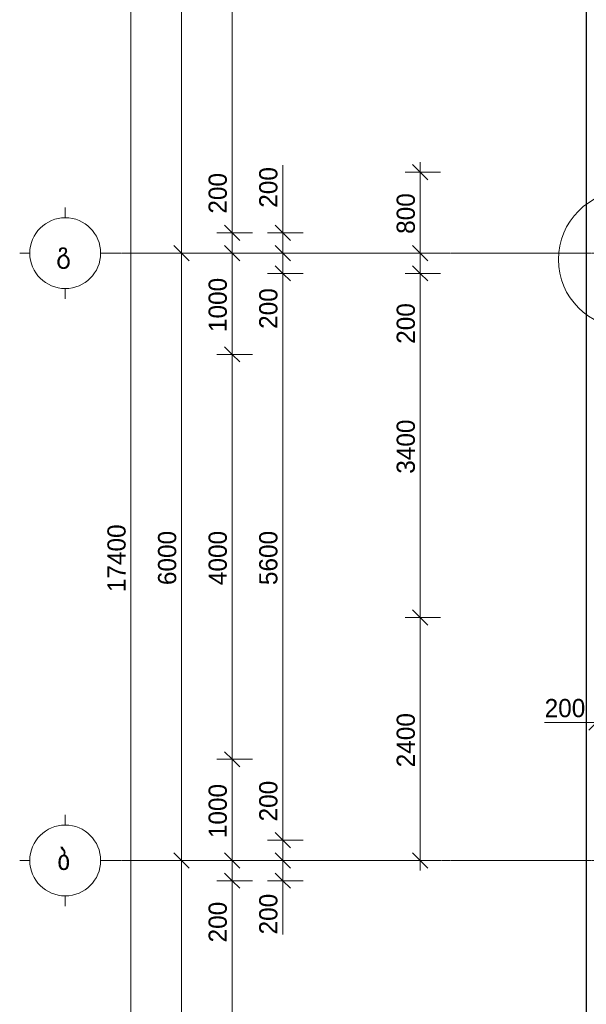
# Model space of a CAD drawing. Header units: millimetres. Extents: x -5900 to 46500, y -6400 to 30095.
# Tile 3 of 12: x -5900 to -300, y 4279 to 14007. Entities that reach past the tile are written whole.
import ezdxf

# ---------------------------------------------------------------- set-up
doc = ezdxf.new("R2010")
doc.units = ezdxf.units.MM
doc.linetypes.add('StructuralPlan-G00_R$0$Grid Line', pattern=[22.225, 12.7, -3.175, 3.175, -3.175])
for name, color, linetype, lineweight in [('S - TEXT', 7, 'Continuous', 9), ('StructuralPlan-G00_R$0$A-010-D_DIM', 7, 'Continuous', 5), ('StructuralPlan-G00_R$0$A-010-D_DIM-100', 7, 'Continuous', 5), ('StructuralPlan-G00_R$0$S-160-M_FOUND', 7, 'Continuous', 30), ('StructuralPlan-G00_R$0$Z-030-M_GRID', 7, 'Continuous', 5), ('StructuralPlan-G00_R$0$Z-033_T_GRIDREF', 7, 'Continuous', 5)]:
    doc.layers.add(name, color=color, linetype=linetype, lineweight=lineweight)
doc.styles.add('StructuralPlan-G00_R$0$Cubicon', font='Cubicon.ttf', dxfattribs={"height": 200})
doc.styles.add('StructuralPlan-G00_R$0$Cubicon_3', font='Cubicon.ttf', dxfattribs={"height": 180})
doc.dimstyles.new('StructuralPlan-G00_R$0$CUB_DIM_1_8', dxfattribs={"dimscale": 304.8, "dimtxt": 181.601257, "dimasz": 0.492126, "dimexe": 0.492126, "dimexo": 0.0625, "dimgap": 0, "dimtad": 1, "dimdec": 0, "dimzin": 0, "dimdsep": 46, "dimtxsty": 'StructuralPlan-G00_R$0$Cubicon_3', "dimblk1": 'StructuralPlan-G00_R$0$_Oblique', "dimblk2": 'StructuralPlan-G00_R$0$_Oblique', "dimsah": 1, "dimcen": 0.09, "dimdle": 0.328084, "dimazin": 0, "dimtfac": 1, "dimtdec": 4, "dimtix": 1, "dimtmove": 0, "dimatfit": 3, "dimfxl": 0.656168, "dimfxlon": 1, "dimtvp": 1, "dimtolj": 1, "dimtzin": 0, "dimarcsym": 2})
doc.dimstyles.new('StructuralPlan-G00_R$0$CUB_DIM_1_8_1', dxfattribs={"dimscale": 304.8, "dimtxt": 181.601257, "dimasz": 0.492126, "dimexe": 0.492126, "dimexo": 0.0625, "dimgap": 0, "dimtad": 1, "dimdec": 0, "dimzin": 0, "dimdsep": 46, "dimtxsty": 'StructuralPlan-G00_R$0$Cubicon_3', "dimblk1": 'StructuralPlan-G00_R$0$_Oblique', "dimblk2": 'StructuralPlan-G00_R$0$_Oblique', "dimsah": 1, "dimcen": 0.09, "dimdle": 0.328084, "dimazin": 0, "dimtfac": 1, "dimtdec": 4, "dimtix": 1, "dimtmove": 1, "dimatfit": 3, "dimfxl": 0.656168, "dimfxlon": 1, "dimtvp": 1, "dimtolj": 1, "dimtzin": 0, "dimarcsym": 2})

# ---------------------------------------------------------------- blocks, each defined once
blk = doc.blocks.new('StructuralPlan-G00_R$0$Grid - 00_CUB_ღერძის თავი-752507-B01_RCW')
at = {"layer": 'StructuralPlan-G00_R$0$Z-033_T_GRIDREF'}
for p, q in [((0, 3.5), (0, 4.5)), ((-3.5, 0), (-4.5, 0)), ((3.5, 0), (4.5, 0)), ((0, -3.5), (0, -4.5))]:
    blk.add_line(p, q, dxfattribs=at)
blk.add_circle((0, 0), 3.5, dxfattribs=at)
blk = doc.blocks.new('StructuralPlan-G00_R$0$DIMBLOCK55-B01_RCW')
at = {"layer": 'StructuralPlan-G00_R$0$A-010-D_DIM-100', "transparency": 16777216}
for p, q in [((-4800, 17400), (-4875, 17475)), ((-4800, -100), (-4800, 17500)), ((-4800, 17400), (-5000, 17400)), ((-4800, 17400), (-4725, 17325)), ((-4800, 17400), (-4650, 17400)), ((-4800, 0), (-4875, 75)), ((-4800, 0), (-5000, 0)), ((-4800, 0), (-4725, -75)), ((-4800, 0), (-4650, 0))]:
    blk.add_line(p, q, dxfattribs=at)
at = {"layer": 'StructuralPlan-G00_R$0$A-010-D_DIM-100', "color": 0, "transparency": 16777216, "insert": (-5033.1, 8350.8), "char_height": 180, "width": 838.16, "attachment_point": 1, "rotation": 90, "line_spacing_factor": 0.931288, "style": 'StructuralPlan-G00_R$0$Cubicon_3'}
blk.add_mtext('17400', dxfattribs=at)
blk = doc.blocks.new('StructuralPlan-G00_R$0$_Oblique')
at = {"color": 0, "linetype": 'ByBlock', "lineweight": -2}
blk.add_line((-0.5, -0.5), (0.5, 0.5), dxfattribs=at)
blk = doc.blocks.new('StructuralPlan-G00_R$0$DIMBLOCK56-B01_RCW')
at = {"layer": 'StructuralPlan-G00_R$0$A-010-D_DIM-100', "transparency": 16777216}
for p, q in [((-4300, 5700), (-4375, 5775)), ((-4300, 5700), (-4500, 5700)), ((-4300, -100), (-4300, 5700)), ((-4300, 5700), (-4225, 5625)), ((-4300, 5700), (-4150, 5700)), ((-4300, 0), (-4375, 75)), ((-4300, 0), (-4500, 0)), ((-4300, 0), (-4225, -75)), ((-4300, 0), (-4150, 0))]:
    blk.add_line(p, q, dxfattribs=at)
at = {"layer": 'StructuralPlan-G00_R$0$A-010-D_DIM-100', "color": 0, "transparency": 16777216, "insert": (-4533.1, 2570.6), "char_height": 180, "width": 670.528, "attachment_point": 1, "rotation": 90, "line_spacing_factor": 0.931288, "style": 'StructuralPlan-G00_R$0$Cubicon_3'}
blk.add_mtext('5700', dxfattribs=at)
blk = doc.blocks.new('StructuralPlan-G00_R$0$DIMBLOCK57-B01_RCW')
at = {"layer": 'StructuralPlan-G00_R$0$A-010-D_DIM-100', "transparency": 16777216}
for p, q in [((-4300, 11700), (-4375, 11775)), ((-4300, 11700), (-4500, 11700)), ((-4300, 5700), (-4300, 11700)), ((-4300, 11700), (-4225, 11625)), ((-4300, 11700), (-4150, 11700)), ((-4300, 5700), (-4375, 5775)), ((-4300, 5700), (-4500, 5700)), ((-4300, 5700), (-4225, 5625)), ((-4300, 5700), (-4150, 5700))]:
    blk.add_line(p, q, dxfattribs=at)
at = {"layer": 'StructuralPlan-G00_R$0$A-010-D_DIM-100', "color": 0, "transparency": 16777216, "insert": (-4533.1, 8420.6), "char_height": 180, "width": 670.528, "attachment_point": 1, "rotation": 90, "line_spacing_factor": 0.931288, "style": 'StructuralPlan-G00_R$0$Cubicon_3'}
blk.add_mtext('6000', dxfattribs=at)
blk = doc.blocks.new('StructuralPlan-G00_R$0$DIMBLOCK58-B01_RCW')
at = {"layer": 'StructuralPlan-G00_R$0$A-010-D_DIM-100', "transparency": 16777216}
for p, q in [((-4300, 17400), (-4375, 17475)), ((-4300, 11700), (-4300, 17500)), ((-4300, 17400), (-4500, 17400)), ((-4300, 17400), (-4225, 17325)), ((-4300, 17400), (-4150, 17400)), ((-4300, 11700), (-4375, 11775)), ((-4300, 11700), (-4500, 11700)), ((-4300, 11700), (-4225, 11625)), ((-4300, 11700), (-4150, 11700))]:
    blk.add_line(p, q, dxfattribs=at)
at = {"layer": 'StructuralPlan-G00_R$0$A-010-D_DIM-100', "color": 0, "transparency": 16777216, "insert": (-4533.1, 14270.6), "char_height": 180, "width": 670.528, "attachment_point": 1, "rotation": 90, "line_spacing_factor": 0.931288, "style": 'StructuralPlan-G00_R$0$Cubicon_3'}
blk.add_mtext('5700', dxfattribs=at)
blk = doc.blocks.new('StructuralPlan-G00_R$0$DIMBLOCK61-B01_RCW')
at = {"layer": 'StructuralPlan-G00_R$0$A-010-D_DIM-100', "transparency": 16777216}
for p, q in [((-3800, 5500), (-3875, 5575)), ((-3800, 5500), (-3950, 5500)), ((-3800, 300), (-3800, 5500)), ((-3800, 5500), (-3725, 5425)), ((-3800, 5500), (-3600, 5500)), ((-3800, 300), (-3950, 300)), ((-3800, 300), (-3875, 375)), ((-3800, 300), (-3725, 225)), ((-3800, 300), (-3600, 300))]:
    blk.add_line(p, q, dxfattribs=at)
at = {"layer": 'StructuralPlan-G00_R$0$A-010-D_DIM-100', "color": 0, "transparency": 16777216, "insert": (-4033.1, 2620.6), "char_height": 180, "width": 670.528, "attachment_point": 1, "rotation": 90, "line_spacing_factor": 0.931288, "style": 'StructuralPlan-G00_R$0$Cubicon_3'}
blk.add_mtext('5200', dxfattribs=at)
blk = doc.blocks.new('StructuralPlan-G00_R$0$DIMBLOCK62-B01_RCW')
at = {"layer": 'StructuralPlan-G00_R$0$A-010-D_DIM-100', "transparency": 16777216}
for p, q in [((-3800, 5700), (-3875, 5775)), ((-3800, 5700), (-4000, 5700)), ((-3800, 5500), (-3800, 5700)), ((-3800, 5700), (-3725, 5625)), ((-3800, 5700), (-3650, 5700)), ((-3800, 5500), (-3875, 5575)), ((-3800, 5409.5), (-3800, 5600)), ((-3800, 5500), (-3950, 5500)), ((-3800, 5500), (-3725, 5425)), ((-3800, 5500), (-3600, 5500)), ((-3800, 4890.5), (-3800, 5409.5))]:
    blk.add_line(p, q, dxfattribs=at)
at = {"layer": 'StructuralPlan-G00_R$0$A-010-D_DIM-100', "color": 0, "transparency": 16777216, "insert": (-4033.1, 4890.5), "char_height": 180, "width": 502.896, "attachment_point": 1, "rotation": 90, "line_spacing_factor": 0.931288, "style": 'StructuralPlan-G00_R$0$Cubicon_3'}
blk.add_mtext('200', dxfattribs=at)
blk = doc.blocks.new('StructuralPlan-G00_R$0$DIMBLOCK63-B01_RCW')
at = {"layer": 'StructuralPlan-G00_R$0$A-010-D_DIM-100', "transparency": 16777216}
for p, q in [((-3800, 6700), (-3875, 6775)), ((-3800, 6700), (-3950, 6700)), ((-3800, 5700), (-3800, 6700)), ((-3800, 6700), (-3725, 6625)), ((-3800, 6700), (-3600, 6700)), ((-3800, 5700), (-3875, 5775)), ((-3800, 5700), (-4000, 5700)), ((-3800, 5700), (-3725, 5625)), ((-3800, 5700), (-3650, 5700))]:
    blk.add_line(p, q, dxfattribs=at)
at = {"layer": 'StructuralPlan-G00_R$0$A-010-D_DIM-100', "color": 0, "transparency": 16777216, "insert": (-4033.1, 5920.6), "char_height": 180, "width": 670.528, "attachment_point": 1, "rotation": 90, "line_spacing_factor": 0.931288, "style": 'StructuralPlan-G00_R$0$Cubicon_3'}
blk.add_mtext('1000', dxfattribs=at)
blk = doc.blocks.new('StructuralPlan-G00_R$0$DIMBLOCK64-B01_RCW')
at = {"layer": 'StructuralPlan-G00_R$0$A-010-D_DIM-100', "transparency": 16777216}
for p, q in [((-3800, 10700), (-3875, 10775)), ((-3800, 10700), (-3950, 10700)), ((-3800, 6700), (-3800, 10700)), ((-3800, 10700), (-3725, 10625)), ((-3800, 10700), (-3600, 10700)), ((-3800, 6700), (-3875, 6775)), ((-3800, 6700), (-3950, 6700)), ((-3800, 6700), (-3725, 6625)), ((-3800, 6700), (-3600, 6700))]:
    blk.add_line(p, q, dxfattribs=at)
at = {"layer": 'StructuralPlan-G00_R$0$A-010-D_DIM-100', "color": 0, "transparency": 16777216, "insert": (-4033.1, 8420.6), "char_height": 180, "width": 670.528, "attachment_point": 1, "rotation": 90, "line_spacing_factor": 0.931288, "style": 'StructuralPlan-G00_R$0$Cubicon_3'}
blk.add_mtext('4000', dxfattribs=at)
blk = doc.blocks.new('StructuralPlan-G00_R$0$DIMBLOCK65-B01_RCW')
at = {"layer": 'StructuralPlan-G00_R$0$A-010-D_DIM-100', "transparency": 16777216}
for p, q in [((-3800, 11700), (-3875, 11775)), ((-3800, 11700), (-4000, 11700)), ((-3800, 10700), (-3800, 11700)), ((-3800, 11700), (-3725, 11625)), ((-3800, 11700), (-3650, 11700)), ((-3800, 10700), (-3875, 10775)), ((-3800, 10700), (-3950, 10700)), ((-3800, 10700), (-3725, 10625)), ((-3800, 10700), (-3600, 10700))]:
    blk.add_line(p, q, dxfattribs=at)
at = {"layer": 'StructuralPlan-G00_R$0$A-010-D_DIM-100', "color": 0, "transparency": 16777216, "insert": (-4033.1, 10920.6), "char_height": 180, "width": 670.528, "attachment_point": 1, "rotation": 90, "line_spacing_factor": 0.931288, "style": 'StructuralPlan-G00_R$0$Cubicon_3'}
blk.add_mtext('1000', dxfattribs=at)
blk = doc.blocks.new('StructuralPlan-G00_R$0$DIMBLOCK66-B01_RCW')
at = {"layer": 'StructuralPlan-G00_R$0$A-010-D_DIM-100', "transparency": 16777216}
for p, q in [((-3800, 12509.5), (-3800, 11990.5)), ((-3800, 11900), (-3875, 11975)), ((-3800, 11990.5), (-3800, 11800)), ((-3800, 11900), (-3950, 11900)), ((-3800, 11700), (-3800, 11900)), ((-3800, 11900), (-3725, 11825)), ((-3800, 11900), (-3600, 11900)), ((-3800, 11700), (-3875, 11775)), ((-3800, 11700), (-4000, 11700)), ((-3800, 11700), (-3725, 11625)), ((-3800, 11700), (-3650, 11700))]:
    blk.add_line(p, q, dxfattribs=at)
at = {"layer": 'StructuralPlan-G00_R$0$A-010-D_DIM-100', "color": 0, "transparency": 16777216, "insert": (-4033.1, 12090.5), "char_height": 180, "width": 502.896, "attachment_point": 1, "rotation": 90, "line_spacing_factor": 0.931288, "style": 'StructuralPlan-G00_R$0$Cubicon_3'}
blk.add_mtext('200', dxfattribs=at)
blk = doc.blocks.new('StructuralPlan-G00_R$0$DIMBLOCK67-B01_RCW')
at = {"layer": 'StructuralPlan-G00_R$0$A-010-D_DIM-100', "transparency": 16777216}
for p, q in [((-3800, 17100), (-3875, 17175)), ((-3800, 17100), (-3950, 17100)), ((-3800, 11900), (-3800, 17100)), ((-3800, 17100), (-3725, 17025)), ((-3800, 17100), (-3600, 17100)), ((-3800, 11900), (-3875, 11975)), ((-3800, 11900), (-3950, 11900)), ((-3800, 11900), (-3725, 11825)), ((-3800, 11900), (-3600, 11900))]:
    blk.add_line(p, q, dxfattribs=at)
at = {"layer": 'StructuralPlan-G00_R$0$A-010-D_DIM-100', "color": 0, "transparency": 16777216, "insert": (-4033.1, 14220.6), "char_height": 180, "width": 670.528, "attachment_point": 1, "rotation": 90, "line_spacing_factor": 0.931288, "style": 'StructuralPlan-G00_R$0$Cubicon_3'}
blk.add_mtext('5200', dxfattribs=at)
blk = doc.blocks.new('StructuralPlan-G00_R$0$DIMBLOCK117-B01_RCW')
at = {"layer": 'StructuralPlan-G00_R$0$A-010-D_DIM-100', "transparency": 16777216}
for p, q in [((-1941.4, 8100), (-2016.4, 8175)), ((-1941.4, 8100), (-2091.4, 8100)), ((-1941.4, 5600), (-1941.4, 8100)), ((-1941.4, 8100), (-1866.4, 8025)), ((-1941.4, 8100), (-1741.4, 8100)), ((-1941.4, 5700), (-2016.4, 5775)), ((-1941.4, 5700), (-2091.4, 5700)), ((-1941.4, 5700), (-1866.4, 5625)), ((-1941.4, 5700), (-1765.5, 5700))]:
    blk.add_line(p, q, dxfattribs=at)
at = {"layer": 'StructuralPlan-G00_R$0$A-010-D_DIM-100', "color": 0, "transparency": 16777216, "insert": (-2174.5, 6620.6), "char_height": 180, "width": 670.528, "attachment_point": 1, "rotation": 90, "line_spacing_factor": 0.931288, "style": 'StructuralPlan-G00_R$0$Cubicon_3'}
blk.add_mtext('2400', dxfattribs=at)
blk = doc.blocks.new('StructuralPlan-G00_R$0$DIMBLOCK118-B01_RCW')
at = {"layer": 'StructuralPlan-G00_R$0$A-010-D_DIM-100', "transparency": 16777216}
for p, q in [((-1941.4, 11500), (-2091.4, 11500)), ((-1941.4, 11500), (-2016.4, 11575)), ((-1941.4, 8100), (-1941.4, 11500)), ((-1941.4, 11500), (-1866.4, 11425)), ((-1941.4, 11500), (-1741.4, 11500)), ((-1941.4, 8100), (-2016.4, 8175)), ((-1941.4, 8100), (-2091.4, 8100)), ((-1941.4, 8100), (-1866.4, 8025)), ((-1941.4, 8100), (-1741.4, 8100))]:
    blk.add_line(p, q, dxfattribs=at)
at = {"layer": 'StructuralPlan-G00_R$0$A-010-D_DIM-100', "color": 0, "transparency": 16777216, "insert": (-2174.5, 9520.6), "char_height": 180, "width": 670.528, "attachment_point": 1, "rotation": 90, "line_spacing_factor": 0.931288, "style": 'StructuralPlan-G00_R$0$Cubicon_3'}
blk.add_mtext('3400', dxfattribs=at)
blk = doc.blocks.new('StructuralPlan-G00_R$0$DIMBLOCK119-B01_RCW')
at = {"layer": 'StructuralPlan-G00_R$0$A-010-D_DIM-100', "transparency": 16777216}
for p, q in [((-1941.4, 11700), (-2016.4, 11775)), ((-1941.4, 11700), (-2091.4, 11700)), ((-1941.4, 11500), (-1941.4, 11700)), ((-1941.4, 11700), (-1866.4, 11625)), ((-1941.4, 11700), (-1672.5, 11700)), ((-1941.4, 11323.3), (-1941.4, 11600)), ((-1941.4, 11500), (-2091.4, 11500)), ((-1941.4, 11500), (-2016.4, 11575)), ((-1941.4, 11500), (-1866.4, 11425)), ((-1941.4, 11500), (-1741.4, 11500)), ((-1941.4, 10804.3), (-1941.4, 11323.3))]:
    blk.add_line(p, q, dxfattribs=at)
at = {"layer": 'StructuralPlan-G00_R$0$A-010-D_DIM-100', "color": 0, "transparency": 16777216, "insert": (-2174.5, 10804.3), "char_height": 180, "width": 502.896, "attachment_point": 1, "rotation": 90, "line_spacing_factor": 0.931288, "style": 'StructuralPlan-G00_R$0$Cubicon_3'}
blk.add_mtext('200', dxfattribs=at)
blk = doc.blocks.new('StructuralPlan-G00_R$0$DIMBLOCK120-B01_RCW')
at = {"layer": 'StructuralPlan-G00_R$0$A-010-D_DIM-100', "transparency": 16777216}
for p, q in [((-1941.4, 12500), (-2016.4, 12575)), ((-1941.4, 11700), (-1941.4, 12600)), ((-1941.4, 12500), (-2091.4, 12500)), ((-1941.4, 12500), (-1866.4, 12425)), ((-1941.4, 12500), (-1741.4, 12500)), ((-1941.4, 11700), (-2016.4, 11775)), ((-1941.4, 11700), (-2091.4, 11700)), ((-1941.4, 11700), (-1866.4, 11625)), ((-1941.4, 11700), (-1672.5, 11700))]:
    blk.add_line(p, q, dxfattribs=at)
at = {"layer": 'StructuralPlan-G00_R$0$A-010-D_DIM-100', "color": 0, "transparency": 16777216, "insert": (-2174.5, 11890.5), "char_height": 180, "width": 502.896, "attachment_point": 1, "rotation": 90, "line_spacing_factor": 0.931288, "style": 'StructuralPlan-G00_R$0$Cubicon_3'}
blk.add_mtext('800', dxfattribs=at)
blk = doc.blocks.new('StructuralPlan-G00_R$0$DIMBLOCK142-B01_RCW')
at = {"layer": 'StructuralPlan-G00_R$0$A-010-D_DIM-100', "transparency": 16777216}
for p, q in [((-3300, 12567.8), (-3300, 12048.7)), ((-3300, 11900), (-3375, 11975)), ((-3300, 12048.7), (-3300, 11800)), ((-3300, 12000), (-3300, 11700)), ((-3300, 11900), (-3450, 11900)), ((-3300, 11900), (-3225, 11825)), ((-3300, 11900), (-3100, 11900)), ((-3300, 11700), (-3375, 11775)), ((-3300, 11700), (-3450, 11700)), ((-3300, 11700), (-3225, 11625)), ((-3300, 11700), (-3100, 11700))]:
    blk.add_line(p, q, dxfattribs=at)
at = {"layer": 'StructuralPlan-G00_R$0$A-010-D_DIM-100', "color": 0, "transparency": 16777216, "insert": (-3533.1, 12148.7), "char_height": 180, "width": 502.896, "attachment_point": 1, "rotation": 90, "line_spacing_factor": 0.931288, "style": 'StructuralPlan-G00_R$0$Cubicon_3'}
blk.add_mtext('200', dxfattribs=at)
blk = doc.blocks.new('StructuralPlan-G00_R$0$DIMBLOCK143-B01_RCW')
at = {"layer": 'StructuralPlan-G00_R$0$A-010-D_DIM-100', "transparency": 16777216}
for p, q in [((-3300, 11700), (-3375, 11775)), ((-3300, 11700), (-3450, 11700)), ((-3300, 11700), (-3300, 11500)), ((-3300, 11700), (-3225, 11625)), ((-3300, 11700), (-3100, 11700)), ((-3300, 11471.1), (-3300, 11600)), ((-3300, 11500), (-3450, 11500)), ((-3300, 11500), (-3375, 11575)), ((-3300, 11500), (-3225, 11425)), ((-3300, 11500), (-3100, 11500)), ((-3300, 10952), (-3300, 11471.1))]:
    blk.add_line(p, q, dxfattribs=at)
at = {"layer": 'StructuralPlan-G00_R$0$A-010-D_DIM-100', "color": 0, "transparency": 16777216, "insert": (-3533.1, 10952), "char_height": 180, "width": 502.896, "attachment_point": 1, "rotation": 90, "line_spacing_factor": 0.931288, "style": 'StructuralPlan-G00_R$0$Cubicon_3'}
blk.add_mtext('200', dxfattribs=at)
blk = doc.blocks.new('StructuralPlan-G00_R$0$DIMBLOCK144-B01_RCW')
at = {"layer": 'StructuralPlan-G00_R$0$A-010-D_DIM-100', "transparency": 16777216}
for p, q in [((-3300, 11500), (-3450, 11500)), ((-3300, 11500), (-3375, 11575)), ((-3300, 11500), (-3300, 5900)), ((-3300, 11500), (-3225, 11425)), ((-3300, 11500), (-3100, 11500)), ((-3300, 5900), (-3375, 5975)), ((-3300, 5900), (-3450, 5900)), ((-3300, 5900), (-3225, 5825)), ((-3300, 5900), (-3100, 5900))]:
    blk.add_line(p, q, dxfattribs=at)
at = {"layer": 'StructuralPlan-G00_R$0$A-010-D_DIM-100', "color": 0, "transparency": 16777216, "insert": (-3533.1, 8420.6), "char_height": 180, "width": 670.528, "attachment_point": 1, "rotation": 90, "line_spacing_factor": 0.931288, "style": 'StructuralPlan-G00_R$0$Cubicon_3'}
blk.add_mtext('5600', dxfattribs=at)
blk = doc.blocks.new('StructuralPlan-G00_R$0$DIMBLOCK145-B01_RCW')
at = {"layer": 'StructuralPlan-G00_R$0$A-010-D_DIM-100', "transparency": 16777216}
for p, q in [((-3300, 6504.7), (-3300, 5985.7)), ((-3300, 5900), (-3375, 5975)), ((-3300, 5985.7), (-3300, 5800)), ((-3300, 5900), (-3450, 5900)), ((-3300, 5900), (-3300, 5700)), ((-3300, 5900), (-3225, 5825)), ((-3300, 5900), (-3100, 5900)), ((-3300, 5700), (-3375, 5775)), ((-3300, 5700), (-3450, 5700)), ((-3300, 5700), (-3225, 5625)), ((-3300, 5700), (-3100, 5700))]:
    blk.add_line(p, q, dxfattribs=at)
at = {"layer": 'StructuralPlan-G00_R$0$A-010-D_DIM-100', "color": 0, "transparency": 16777216, "insert": (-3533.1, 6085.7), "char_height": 180, "width": 502.896, "attachment_point": 1, "rotation": 90, "line_spacing_factor": 0.931288, "style": 'StructuralPlan-G00_R$0$Cubicon_3'}
blk.add_mtext('200', dxfattribs=at)
blk = doc.blocks.new('StructuralPlan-G00_R$0$DIMBLOCK146-B01_RCW')
at = {"layer": 'StructuralPlan-G00_R$0$A-010-D_DIM-100', "transparency": 16777216}
for p, q in [((-3300, 5700), (-3375, 5775)), ((-3300, 5700), (-3450, 5700)), ((-3300, 5700), (-3300, 5400)), ((-3300, 5700), (-3225, 5625)), ((-3300, 5700), (-3100, 5700)), ((-3300, 5500), (-3375, 5575)), ((-3300, 5488.4), (-3300, 5600)), ((-3300, 5500), (-3450, 5500)), ((-3300, 5500), (-3225, 5425)), ((-3300, 5500), (-3100, 5500)), ((-3300, 4969.3), (-3300, 5488.4))]:
    blk.add_line(p, q, dxfattribs=at)
at = {"layer": 'StructuralPlan-G00_R$0$A-010-D_DIM-100', "color": 0, "transparency": 16777216, "insert": (-3533.1, 4969.3), "char_height": 180, "width": 502.896, "attachment_point": 1, "rotation": 90, "line_spacing_factor": 0.931288, "style": 'StructuralPlan-G00_R$0$Cubicon_3'}
blk.add_mtext('200', dxfattribs=at)
blk = doc.blocks.new('StructuralPlan-G00_R$0$DIMBLOCK147-B01_RCW')
at = {"layer": 'StructuralPlan-G00_R$0$A-010-D_DIM-100', "transparency": 16777216}
for p, q in [((-200, 7062.7), (-200, 7262.7)), ((0, 7062.7), (0, 7212.7)), ((-200, 7062.7), (-125, 7137.7)), ((0, 7062.7), (75, 7137.7)), ((-711.7, 7062.7), (-192.6, 7062.7)), ((-300, 7062.7), (0, 7062.7)), ((-200, 7062.7), (-275, 6987.7)), ((-200, 7062.7), (-200, 6912.7)), ((-192.6, 7062.7), (-100, 7062.7)), ((0, 7062.7), (-75, 6987.7)), ((0, 7062.7), (0, 6886.9))]:
    blk.add_line(p, q, dxfattribs=at)
at = {"layer": 'StructuralPlan-G00_R$0$A-010-D_DIM-100', "color": 0, "transparency": 16777216, "insert": (-711.7, 7295.8), "char_height": 180, "width": 502.896, "attachment_point": 1, "line_spacing_factor": 0.931288, "style": 'StructuralPlan-G00_R$0$Cubicon_3'}
blk.add_mtext('200', dxfattribs=at)
blk = doc.blocks.new('StructuralPlan-G00_R')
at = {"layer": 'StructuralPlan-G00_R$0$S-160-M_FOUND'}
blk.add_line((-300, 18050), (-300, -700), dxfattribs=at)
at = {"layer": 'StructuralPlan-G00_R$0$Z-030-M_GRID', "linetype": 'StructuralPlan-G00_R$0$Grid Line'}
for p, q in [((45600, 11700), (-5000, 11700)), ((45600, 5700), (-5000, 5700))]:
    blk.add_line(p, q, dxfattribs=at)
at = {"layer": 'StructuralPlan-G00_R$0$Z-033_T_GRIDREF', "xscale": 99.99999999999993, "yscale": 99.99999999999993, "zscale": 99.99999999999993, "rotation": 89.99999999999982}
for p in [(-5450, 11700), (-5450, 5700)]:
    blk.add_blockref('StructuralPlan-G00_R$0$Grid - 00_CUB_ღერძის თავი-752507-B01_RCW', p, dxfattribs=at)
at = {"layer": 'StructuralPlan-G00_R$0$Z-033_T_GRIDREF', "char_height": 200, "attachment_point": 1, "style": 'StructuralPlan-G00_R$0$Cubicon'}
for s, insert, width in [('\\fCubicon|b0|i0|c254|p2|;გ', (-5539.9, 11807.1), 216.456), ('\\fCubicon|b0|i0|c254|p2|;ბ', (-5529.9, 5807.1), 192.405)]:
    blk.add_mtext(s, dxfattribs=dict(at, insert=insert, width=width))
at = {"layer": 'StructuralPlan-G00_R$0$A-010-D_DIM'}
for base, p1, p2, override, picture, middle in [((-4800, 17400), (-5000, 0), (-5000, 17400), {"dimpost": '<>', "dimfxl": 17399.999996}, 'StructuralPlan-G00_R$0$DIMBLOCK55-B01_RCW', (-4891.8, 8700)), ((-4300, 17400), (-4500, 11700), (-4500, 17400), {"dimpost": '<>', "dimfxl": 5699.999917}, 'StructuralPlan-G00_R$0$DIMBLOCK58-B01_RCW', (-4391.8, 14550)), ((-3800, 17100), (-3600, 11900), (-3600, 17100), {"dimpost": '<>', "dimfxl": 5199.999917}, 'StructuralPlan-G00_R$0$DIMBLOCK67-B01_RCW', (-3891.8, 14500)), ((-1941.4, 12500), (-1672.5, 11700), (-1741.4, 12500), {"dimpost": '<>', "dimfxl": 802.959707}, 'StructuralPlan-G00_R$0$DIMBLOCK120-B01_RCW', (-2033.2, 12100)), ((-4300, 11700), (-4500, 5700), (-4500, 11700), {"dimpost": '<>', "dimfxl": 6000}, 'StructuralPlan-G00_R$0$DIMBLOCK57-B01_RCW', (-4391.8, 8700)), ((-3800, 11700), (-3600, 10700), (-4000, 11700), {"dimpost": '<>', "dimfxl": 1077.032961}, 'StructuralPlan-G00_R$0$DIMBLOCK65-B01_RCW', (-3891.8, 11200)), ((-3300, 5900), (-3100, 11500), (-3100, 5900), {"dimpost": '<>', "dimfxl": 5600}, 'StructuralPlan-G00_R$0$DIMBLOCK144-B01_RCW', (-3391.8, 8700)), ((-1941.4, 11500), (-1741.4, 8100), (-1741.4, 11500), {"dimpost": '<>', "dimfxl": 3400}, 'StructuralPlan-G00_R$0$DIMBLOCK118-B01_RCW', (-2033.3, 9800)), ((-3800, 10700), (-3600, 6700), (-3600, 10700), {"dimpost": '<>', "dimfxl": 4000}, 'StructuralPlan-G00_R$0$DIMBLOCK64-B01_RCW', (-3891.8, 8700)), ((-1941.4, 8100), (-1765.5, 5700), (-1741.4, 8100), {"dimpost": '<>', "dimfxl": 2400.121472}, 'StructuralPlan-G00_R$0$DIMBLOCK117-B01_RCW', (-2033.2, 6900)), ((-3800, 6700), (-4000, 5700), (-3600, 6700), {"dimpost": '<>', "dimfxl": 1077.032961}, 'StructuralPlan-G00_R$0$DIMBLOCK63-B01_RCW', (-3891.8, 6200)), ((-4300, 5700), (-4500, 0), (-4500, 5700), {"dimpost": '<>', "dimfxl": 5700.000079}, 'StructuralPlan-G00_R$0$DIMBLOCK56-B01_RCW', (-4391.8, 2850)), ((-3800, 5500), (-3600, 300), (-3600, 5500), {"dimpost": '<>', "dimfxl": 5200.000079}, 'StructuralPlan-G00_R$0$DIMBLOCK61-B01_RCW', (-3891.8, 2900))]:
    dim = blk.add_linear_dim(base=base, p1=p1, p2=p2, angle=90, dimstyle='StructuralPlan-G00_R$0$CUB_DIM_1_8', override=override, dxfattribs=at)
    dim.commit()
    dim.dimension.update_dxf_attribs({"geometry": picture, "text_midpoint": middle})
for base, p1, p2, override, picture, middle in [((-3300, 11700), (-3100, 11900), (-3100, 11700), {"dimpost": '<>', "dimfxl": 200}, 'StructuralPlan-G00_R$0$DIMBLOCK142-B01_RCW', (-3413.1, 12400.2)), ((-3800, 11900), (-4000, 11700), (-3600, 11900), {"dimpost": '<>', "dimfxl": 447.213595}, 'StructuralPlan-G00_R$0$DIMBLOCK66-B01_RCW', (-3913.1, 12341.9)), ((-3300, 11500), (-3100, 11700), (-3100, 11500), {"dimpost": '<>', "dimfxl": 200}, 'StructuralPlan-G00_R$0$DIMBLOCK143-B01_RCW', (-3413.1, 11203.4)), ((-1941.4, 11700), (-1741.4, 11500), (-1672.5, 11700), {"dimpost": '<>', "dimfxl": 211.528466}, 'StructuralPlan-G00_R$0$DIMBLOCK119-B01_RCW', (-2054.5, 11055.7)), ((-3300, 5700), (-3100, 5900), (-3100, 5700), {"dimpost": '<>', "dimfxl": 200}, 'StructuralPlan-G00_R$0$DIMBLOCK145-B01_RCW', (-3413.1, 6337.1)), ((-3800, 5700), (-3600, 5500), (-4000, 5700), {"dimpost": '<>', "dimfxl": 447.213595}, 'StructuralPlan-G00_R$0$DIMBLOCK62-B01_RCW', (-3913.1, 5141.9)), ((-3300, 5500), (-3100, 5700), (-3100, 5500), {"dimpost": '<>', "dimfxl": 200}, 'StructuralPlan-G00_R$0$DIMBLOCK146-B01_RCW', (-3413.1, 5220.8))]:
    dim = blk.add_linear_dim(base=base, p1=p1, p2=p2, angle=90, dimstyle='StructuralPlan-G00_R$0$CUB_DIM_1_8_1', override=override, dxfattribs=at)
    dim.commit()
    dim.dimension.update_dxf_attribs({"geometry": picture, "text_midpoint": middle, "dimtype": 128, "text_rotation": 90})
dim = blk.add_linear_dim(base=(0, 7062.7), p1=(-200, 7262.7), p2=(0, 6886.9), dimstyle='StructuralPlan-G00_R$0$CUB_DIM_1_8_1', override={"dimpost": '<>', "dimfxl": 425.752819}, dxfattribs=at)
dim.commit()
dim.dimension.update_dxf_attribs({"geometry": 'StructuralPlan-G00_R$0$DIMBLOCK147-B01_RCW', "text_midpoint": (-460.2, 7175.8), "dimtype": 128})

msp = doc.modelspace()

# ---------------------------------------------------------------- block references
msp.add_blockref('StructuralPlan-G00_R', (0, 0))

# ---------------------------------------------------------------- next in the draw order: linework, layer by layer
at = {"layer": 'S - TEXT'}
msp.add_circle((100, 11637.8), 675.9, dxfattribs=at)

doc.saveas('drawing.dxf')
